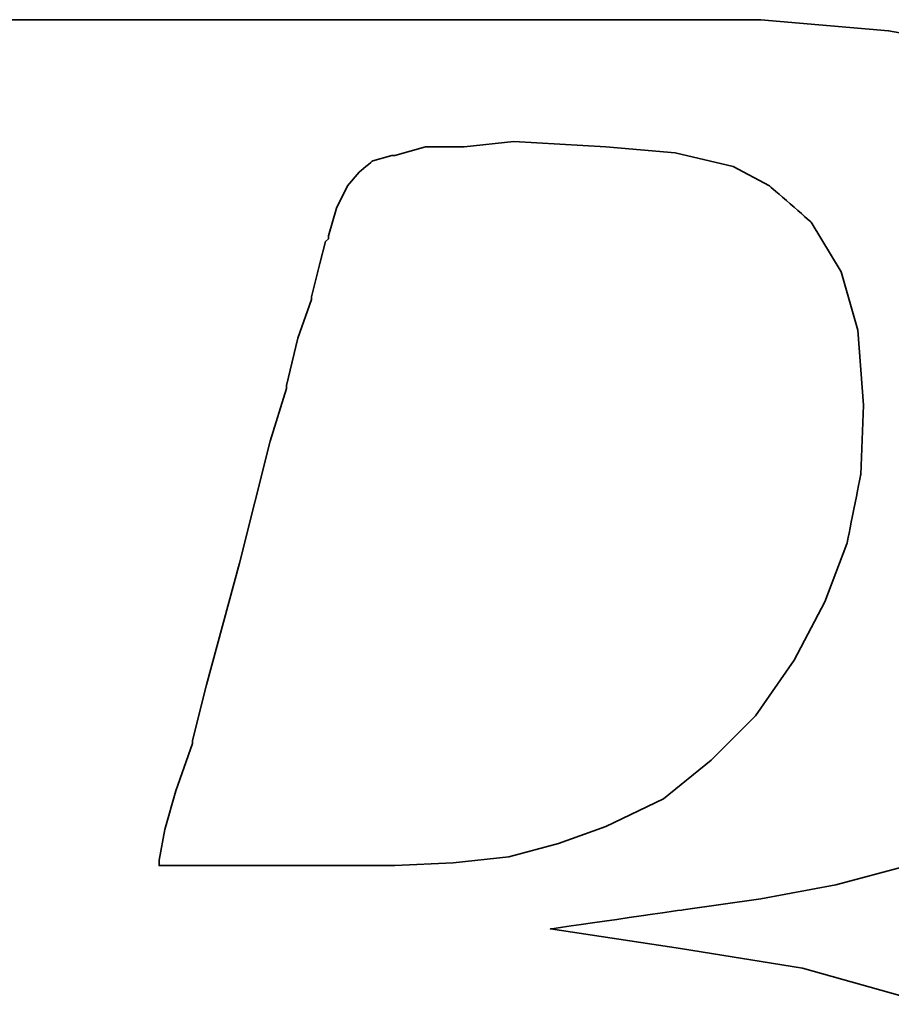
# Model space of a CAD drawing. Header units: millimetres. Extents: x 21 to 337, y -32 to 64.
# Tile 30 of 50: x 257.102 to 257.927, y -2.156 to -1.224. Entities that reach past the tile are written whole.
import ezdxf

# ---------------------------------------------------------------- set-up
doc = ezdxf.new("R2010")
doc.units = ezdxf.units.MM
doc.header["$LTSCALE"] = 0.15
doc.layers.add('DIM', color=4, linetype='CONTINUOUS')
doc.layers.add('layer 1', color=7, linetype='CONTINUOUS')

# ---------------------------------------------------------------- blocks, each defined once
blk = doc.blocks.new('TBI MOTION logo(完整正式版)')
at = {"layer": 'layer 1', "color": 22, "lineweight": 35}
for points, knots in [([(-64.65375, -6.86375), (-64.65375, -6.86375), (-64.84375, -7.29625), (-64.84375, -7.29625), (-64.84375, -7.29625), (-64.84375, -7.29625), (-64.86875, -7.34375), (-64.86875, -7.34375), (-64.86875, -7.34375), (-64.86875, -7.34375), (-64.86875, -7.36875), (-64.86875, -7.36875), (-64.86875, -7.36875), (-64.86875, -7.36875), (-65.15375, -7.65375), (-65.15375, -7.65375), (-65.15375, -7.65375), (-65.15375, -7.65375), (-65.17875, -7.65375), (-65.17875, -7.65375), (-65.17875, -7.65375), (-65.17875, -7.65375), (-65.20375, -7.67875), (-65.20375, -7.67875), (-65.20375, -7.67875), (-65.20375, -7.67875), (-65.58875, -7.87125), (-65.58875, -7.87125), (-65.58875, -7.87125), (-65.58875, -7.87125), (-65.63375, -7.87125), (-65.63375, -7.87125), (-65.63375, -7.87125), (-65.63375, -7.87125), (-65.65875, -7.89375), (-65.65875, -7.89375), (-65.65875, -7.89375), (-65.65875, -7.89375), (-66.09375, -7.94375), (-66.09375, -7.94375), (-66.09375, -7.94375), (-66.09375, -7.94375), (-66.11375, -7.94375), (-66.11375, -7.94375), (-66.11375, -7.94375), (-66.11375, -7.94375), (-66.16375, -7.94375), (-66.16375, -7.94375), (-66.16375, -7.94375), (-66.16375, -7.94375), (-66.30875, -7.94375), (-66.30875, -7.94375), (-66.30875, -7.94375), (-66.30875, -7.94375), (-66.69375, -7.94375), (-66.69375, -7.94375), (-66.69375, -7.94375), (-66.69375, -7.94375), (-67.07375, -7.94375), (-67.07375, -7.94375), (-67.07375, -7.94375), (-67.07375, -7.94375), (-67.12375, -7.94375), (-67.12375, -7.94375), (-67.12375, -7.94375), (-67.12375, -7.94375), (-67.12375, -7.96625), (-67.12375, -7.96625), (-67.12375, -7.96625), (-67.12375, -7.96625), (-67.14875, -7.99125), (-67.14875, -7.99125), (-67.14875, -7.99125), (-67.14875, -7.99125), (-67.24375, -8.34875), (-67.24375, -8.34875), (-67.24375, -8.34875), (-67.24375, -8.34875), (-67.31375, -8.68625), (-67.31375, -8.68625), (-67.31375, -8.68625), (-67.31375, -8.68625), (-67.26875, -8.68625), (-67.26875, -8.68625), (-67.26875, -8.68625), (-67.26875, -8.68625), (-67.07375, -8.68625), (-67.07375, -8.68625), (-67.07375, -8.68625), (-67.07375, -8.68625), (-66.54875, -8.68625), (-66.54875, -8.68625), (-66.54875, -8.68625), (-66.54875, -8.68625), (-65.82625, -8.68625), (-65.82625, -8.68625), (-65.82625, -8.68625), (-65.82625, -8.68625), (-65.01375, -8.68625), (-65.01375, -8.68625), (-65.01375, -8.68625), (-65.01375, -8.68625), (-64.05375, -8.68625), (-64.05375, -8.68625), (-64.05375, -8.68625), (-64.05375, -8.68625), (-62.08375, -8.68625), (-62.08375, -8.68625), (-62.08375, -8.68625), (-62.08375, -8.68625), (-60.06875, -8.68625), (-60.06875, -8.68625), (-60.06875, -8.68625), (-60.06875, -8.68625), (-59.10875, -8.68625), (-59.10875, -8.68625), (-59.10875, -8.68625), (-59.10875, -8.68625), (-58.29375, -8.68625), (-58.29375, -8.68625), (-58.29375, -8.68625), (-58.29375, -8.68625), (-57.57375, -8.68625), (-57.57375, -8.68625), (-57.57375, -8.68625), (-57.57375, -8.68625), (-57.04875, -8.68625), (-57.04875, -8.68625), (-57.04875, -8.68625), (-57.04875, -8.68625), (-56.85375, -8.68625), (-56.85375, -8.68625), (-56.85375, -8.68625), (-56.85375, -8.68625), (-56.70875, -8.68625), (-56.70875, -8.68625), (-56.70875, -8.68625), (-56.70875, -8.68625), (-56.61375, -8.68625), (-56.61375, -8.68625), (-56.61375, -8.68625), (-56.61375, -8.68625), (-56.56875, -8.68625), (-56.56875, -8.68625), (-56.56875, -8.68625), (-56.56875, -8.68625), (-55.65375, -8.63875), (-55.65375, -8.63875), (-55.65375, -8.63875), (-55.65375, -8.63875), (-54.76875, -8.51875), (-54.76875, -8.51875), (-54.76875, -8.51875), (-54.76875, -8.51875), (-53.90375, -8.30375), (-53.90375, -8.30375), (-53.90375, -8.30375), (-53.90375, -8.30375), (-53.08875, -8.03875), (-53.08875, -8.03875), (-53.08875, -8.03875), (-53.08875, -8.03875), (-52.34375, -7.65375), (-52.34375, -7.65375), (-52.34375, -7.65375), (-52.34375, -7.65375), (-51.69875, -7.29625), (-51.69875, -7.29625), (-51.69875, -7.29625), (-51.69875, -7.29625), (-51.21875, -6.91125), (-51.21875, -6.91125), (-51.21875, -6.91125), (-51.21875, -6.91125), (-50.83375, -6.50375), (-50.83375, -6.50375), (-50.83375, -6.50375), (-50.83375, -6.50375), (-50.44875, -5.94875), (-50.44875, -5.94875), (-50.44875, -5.94875), (-50.44875, -5.94875), (-50.13875, -5.30375), (-50.13875, -5.30375), (-50.13875, -5.30375), (-50.13875, -5.30375), (-49.99375, -4.65375), (-49.99375, -4.65375), (-49.99375, -4.65375), (-49.99375, -4.65375), (-49.92375, -3.98375), (-49.92375, -3.98375), (-49.92375, -3.98375), (-49.92375, -3.98375), (-49.99375, -3.19374), (-49.99375, -3.19374), (-49.99375, -3.19374), (-49.99375, -3.19374), (-50.23374, -2.44874), (-50.23374, -2.44874), (-50.23374, -2.44874), (-50.23374, -2.44874), (-50.59375, -1.87374), (-50.59375, -1.87374), (-50.59375, -1.87374), (-50.59375, -1.87374), (-51.09875, -1.31874), (-51.09875, -1.31874), (-51.09875, -1.31874), (-51.09875, -1.31874), (-51.74375, -0.81875), (-51.74375, -0.81875), (-51.74375, -0.81875), (-51.74375, -0.81875), (-52.53875, -0.48125), (-52.53875, -0.48125), (-52.53875, -0.48125), (-52.53875, -0.48125), (-53.47375, -0.21875), (-53.47375, -0.21875), (-53.47375, -0.21875), (-53.47375, -0.21875), (-54.52875, -0.04874), (-54.52875, -0.04874), (-54.52875, -0.04874), (-54.52875, -0.04874), (-55.65375, 0.12125), (-55.65375, 0.12125), (-55.65375, 0.12125), (-55.65375, 0.12125), (-54.50375, 0.28624), (-54.50375, 0.28624), (-54.50375, 0.28624), (-54.50375, 0.28624), (-53.83375, 0.38124), (-53.83375, 0.38124), (-53.83375, 0.38124), (-53.83375, 0.38124), (-53.18375, 0.50125), (-53.18375, 0.50125), (-53.18375, 0.50125), (-53.18375, 0.50125), (-52.55875, 0.66874), (-52.55875, 0.66874), (-52.55875, 0.66874), (-52.55875, 0.66874), (-52.03375, 0.86124), (-52.03375, 0.86124), (-52.03375, 0.86124), (-52.03375, 0.86124), (-51.50374, 1.03124), (-51.50374, 1.03124), (-51.50374, 1.03124), (-51.50374, 1.03124), (-51.09875, 1.27125), (-51.09875, 1.27125), (-51.09875, 1.27125), (-51.09875, 1.27125), (-50.71375, 1.48624), (-50.71375, 1.48624), (-50.71375, 1.48624), (-50.71375, 1.48624), (-50.37625, 1.77625), (-50.37625, 1.77625), (-50.37625, 1.77625), (-50.37625, 1.77625), (-49.82375, 2.37625), (-49.82375, 2.37625), (-49.82375, 2.37625), (-49.82375, 2.37625), (-49.41875, 2.99625), (-49.41875, 2.99625), (-49.41875, 2.99625), (-49.41875, 2.99625), (-49.22375, 3.76625), (-49.22375, 3.76625), (-49.22375, 3.76625), (-49.22375, 3.76625), (-49.15375, 4.50874), (-49.15375, 4.50874), (-49.15375, 4.50874), (-49.15375, 4.50874), (-49.20375, 5.25125), (-49.20375, 5.25125), (-49.20375, 5.25125), (-49.20375, 5.25125), (-49.41875, 5.92625), (-49.41875, 5.92625), (-49.41875, 5.92625), (-49.41875, 5.92625), (-49.77875, 6.47625), (-49.77875, 6.47625), (-49.77875, 6.47625), (-49.77875, 6.47625), (-50.33125, 7.02624), (-50.33125, 7.02624), (-50.33125, 7.02624), (-50.33125, 7.02624), (-51.00125, 7.43625), (-51.00125, 7.43625), (-51.00125, 7.43625), (-51.00125, 7.43625), (-51.79375, 7.72625), (-51.79375, 7.72625), (-51.79375, 7.72625), (-51.79375, 7.72625), (-52.72875, 7.89124), (-52.72875, 7.89124), (-52.72875, 7.89124), (-52.72875, 7.89124), (-53.83375, 7.98625), (-53.83375, 7.98625), (-53.83375, 7.98625), (-53.83375, 7.98625), (-53.92875, 7.98625), (-53.92875, 7.98625), (-53.92875, 7.98625), (-53.92875, 7.98625), (-54.26375, 7.98625), (-54.26375, 7.98625), (-54.26375, 7.98625), (-54.26375, 7.98625), (-54.74375, 7.98625), (-54.74375, 7.98625), (-54.74375, 7.98625), (-54.74375, 7.98625), (-55.36875, 7.98625), (-55.36875, 7.98625), (-55.36875, 7.98625), (-55.36875, 7.98625), (-56.13375, 7.98625), (-56.13375, 7.98625), (-56.13375, 7.98625), (-56.13375, 7.98625), (-56.94875, 7.98625), (-56.94875, 7.98625), (-56.94875, 7.98625), (-56.94875, 7.98625), (-58.77625, 7.98625), (-58.77625, 7.98625), (-58.77625, 7.98625), (-58.77625, 7.98625), (-60.59875, 7.98625), (-60.59875, 7.98625), (-60.59875, 7.98625), (-60.59875, 7.98625), (-61.41375, 7.98625), (-61.41375, 7.98625), (-61.41375, 7.98625), (-61.41375, 7.98625), (-62.17875, 7.98625), (-62.17875, 7.98625), (-62.17875, 7.98625), (-62.17875, 7.98625), (-62.80375, 7.98625), (-62.80375, 7.98625), (-62.80375, 7.98625), (-62.80375, 7.98625), (-63.30625, 7.98625), (-63.30625, 7.98625), (-63.30625, 7.98625), (-63.30625, 7.98625), (-63.57375, 7.98625), (-63.57375, 7.98625), (-63.57375, 7.98625), (-63.57375, 7.98625), (-63.57375, 7.96375), (-63.57375, 7.96375), (-63.57375, 7.96375), (-63.57375, 7.96375), (-63.59875, 7.94125), (-63.59875, 7.94125), (-63.59875, 7.94125), (-63.59875, 7.94125), (-63.69375, 7.55625), (-63.69375, 7.55625), (-63.69375, 7.55625), (-63.69375, 7.55625), (-63.76375, 7.24624), (-63.76375, 7.24624), (-63.76375, 7.24624), (-63.76375, 7.24624), (-63.23875, 7.24624), (-63.23875, 7.24624), (-63.23875, 7.24624), (-63.23875, 7.24624), (-62.75875, 7.24624), (-62.75875, 7.24624), (-62.75875, 7.24624), (-62.75875, 7.24624), (-62.61125, 7.24624), (-62.61125, 7.24624), (-62.61125, 7.24624), (-62.61125, 7.24624), (-62.56625, 7.24624), (-62.56625, 7.24624), (-62.56625, 7.24624), (-62.56625, 7.24624), (-62.22875, 7.24624), (-62.22875, 7.24624), (-62.22875, 7.24624), (-62.22875, 7.24624), (-62.20375, 7.24624), (-62.20375, 7.24624), (-62.20375, 7.24624), (-62.20375, 7.24624), (-62.17875, 7.21875), (-62.17875, 7.21875), (-62.17875, 7.21875), (-62.17875, 7.21875), (-61.96375, 7.17125), (-61.96375, 7.17125), (-61.96375, 7.17125), (-61.96375, 7.17125), (-61.72375, 7.12624), (-61.72375, 7.12624), (-61.72375, 7.12624), (-61.72375, 7.12624), (-61.70375, 7.12624), (-61.70375, 7.12624), (-61.70375, 7.12624), (-61.70375, 7.12624), (-61.55875, 7.07624), (-61.55875, 7.07624), (-61.55875, 7.07624), (-61.55875, 7.07624), (-61.50875, 7.07624), (-61.50875, 7.07624), (-61.50875, 7.07624), (-61.50875, 7.07624), (-61.48375, 7.02624), (-61.48375, 7.02624), (-61.48375, 7.02624), (-61.48375, 7.02624), (-61.31875, 6.83375), (-61.31875, 6.83375), (-61.31875, 6.83375), (-61.31875, 6.83375), (-61.29375, 6.81125), (-61.29375, 6.81125), (-61.29375, 6.81125), (-61.29375, 6.81125), (-61.29375, 6.78625), (-61.29375, 6.78625), (-61.29375, 6.78625), (-61.29375, 6.78625), (-61.19875, 6.50124), (-61.19875, 6.50124), (-61.19875, 6.50124), (-61.19875, 6.50124), (-61.17375, 6.45124), (-61.17375, 6.45124), (-61.17375, 6.45124), (-61.17375, 6.45124), (-61.19875, 6.40625), (-61.19875, 6.40625), (-61.19875, 6.40625), (-61.19875, 6.40625), (-61.26875, 5.99624), (-61.26875, 5.99624), (-61.26875, 5.99624), (-61.26875, 5.99624), (-61.26875, 5.85125), (-61.26875, 5.85125), (-61.26875, 5.85125), (-61.26875, 5.85125), (-61.26875, 5.82625), (-61.26875, 5.82625), (-61.26875, 5.82625), (-61.26875, 5.82625), (-61.29375, 5.80625), (-61.29375, 5.80625), (-61.29375, 5.80625), (-61.29375, 5.80625), (-61.34125, 5.66125), (-61.34125, 5.66125), (-61.34125, 5.66125), (-61.34125, 5.66125), (-61.41375, 5.44625), (-61.41375, 5.44625), (-61.41375, 5.44625), (-61.41375, 5.44625), (-61.48375, 5.15625), (-61.48375, 5.15625), (-61.48375, 5.15625), (-61.48375, 5.15625), (-61.58375, 4.82124), (-61.58375, 4.82124), (-61.58375, 4.82124), (-61.58375, 4.82124), (-61.79875, 4.00375), (-61.79875, 4.00375), (-61.79875, 4.00375), (-61.79875, 4.00375), (-62.05875, 2.99625), (-62.05875, 2.99625), (-62.05875, 2.99625), (-62.05875, 2.99625), (-62.34875, 1.91625), (-62.34875, 1.91625), (-62.34875, 1.91625), (-62.34875, 1.91625), (-62.97375, -0.41124), (-62.97375, -0.41124), (-62.97375, -0.41124), (-62.97375, -0.41124), (-63.59875, -2.75875), (-63.59875, -2.75875), (-63.59875, -2.75875), (-63.59875, -2.75875), (-63.88375, -3.86374), (-63.88375, -3.86374), (-63.88375, -3.86374), (-63.88375, -3.86374), (-64.14875, -4.82374), (-64.14875, -4.82374), (-64.14875, -4.82374), (-64.14875, -4.82374), (-64.36375, -5.64125), (-64.36375, -5.64125), (-64.36375, -5.64125), (-64.36375, -5.64125), (-64.43625, -5.97625), (-64.43625, -5.97625), (-64.43625, -5.97625), (-64.43625, -5.97625), (-64.50875, -6.28625), (-64.50875, -6.28625), (-64.50875, -6.28625), (-64.50875, -6.28625), (-64.50875, -6.30875), (-64.50875, -6.30875), (-64.50875, -6.30875), (-64.50875, -6.30875), (-64.57875, -6.50375), (-64.57875, -6.50375), (-64.57875, -6.50375), (-64.57875, -6.50375), (-64.62875, -6.69625), (-64.62875, -6.69625), (-64.62875, -6.69625), (-64.62875, -6.69625), (-64.62875, -6.76875), (-64.62875, -6.76875), (-64.62875, -6.76875), (-64.62875, -6.76875), (-64.62875, -6.81375), (-64.62875, -6.81375), (-64.62875, -6.81375), (-64.62875, -6.81375), (-64.62875, -6.83875), (-64.62875, -6.83875), (-64.62875, -6.83875), (-64.62875, -6.83875), (-64.65375, -6.86375), (-64.65375, -6.86375)], [0, 0, 0, 0, 0.0071942, 0.0071942, 0.0071942, 0.0071943, 0.0143885, 0.0143885, 0.0143885, 0.0143885, 0.0215827, 0.0215827, 0.0215827, 0.0215827, 0.028777, 0.028777, 0.028777, 0.028777, 0.0359712, 0.0359712, 0.0359712, 0.0359712, 0.0431655, 0.0431655, 0.0431655, 0.0431655, 0.0503597, 0.0503597, 0.0503597, 0.0503597, 0.057554, 0.057554, 0.057554, 0.057554, 0.0647482, 0.0647482, 0.0647482, 0.0647482, 0.0719424, 0.0719424, 0.0719424, 0.0719425, 0.0791367, 0.0791367, 0.0791367, 0.0791367, 0.0863309, 0.0863309, 0.0863309, 0.0863309, 0.0935252, 0.0935252, 0.0935252, 0.0935252, 0.1007194, 0.1007194, 0.1007194, 0.1007194, 0.1079137, 0.1079137, 0.1079137, 0.1079137, 0.1151079, 0.1151079, 0.1151079, 0.1151079, 0.1223022, 0.1223022, 0.1223022, 0.1223022, 0.1294964, 0.1294964, 0.1294964, 0.1294964, 0.1366906, 0.1366906, 0.1366906, 0.1366907, 0.1438849, 0.1438849, 0.1438849, 0.1438849, 0.1510791, 0.1510791, 0.1510791, 0.1510791, 0.1582734, 0.1582734, 0.1582734, 0.1582734, 0.1654676, 0.1654676, 0.1654676, 0.1654676, 0.1726619, 0.1726619, 0.1726619, 0.1726619, 0.1798561, 0.1798561, 0.1798561, 0.1798561, 0.1870504, 0.1870504, 0.1870504, 0.1870504, 0.1942446, 0.1942446, 0.1942446, 0.1942446, 0.2014388, 0.2014388, 0.2014388, 0.2014389, 0.2086331, 0.2086331, 0.2086331, 0.2086331, 0.2158273, 0.2158273, 0.2158273, 0.2158273, 0.2230216, 0.2230216, 0.2230216, 0.2230216, 0.2302158, 0.2302158, 0.2302158, 0.2302158, 0.2374101, 0.2374101, 0.2374101, 0.2374101, 0.2446043, 0.2446043, 0.2446043, 0.2446043, 0.2517986, 0.2517986, 0.2517986, 0.2517986, 0.2589928, 0.2589928, 0.2589928, 0.2589928, 0.2661871, 0.2661871, 0.2661871, 0.2661871, 0.2733813, 0.2733813, 0.2733813, 0.2733813, 0.2805755, 0.2805755, 0.2805755, 0.2805755, 0.2877698, 0.2877698, 0.2877698, 0.2877698, 0.294964, 0.294964, 0.294964, 0.294964, 0.3021583, 0.3021583, 0.3021583, 0.3021583, 0.3093525, 0.3093525, 0.3093525, 0.3093525, 0.3165468, 0.3165468, 0.3165468, 0.3165468, 0.323741, 0.323741, 0.323741, 0.323741, 0.3309353, 0.3309353, 0.3309353, 0.3309353, 0.3381295, 0.3381295, 0.3381295, 0.3381295, 0.3453237, 0.3453237, 0.3453237, 0.3453238, 0.352518, 0.352518, 0.352518, 0.352518, 0.3597122, 0.3597122, 0.3597122, 0.3597122, 0.3669065, 0.3669065, 0.3669065, 0.3669065, 0.3741007, 0.3741007, 0.3741007, 0.3741007, 0.381295, 0.381295, 0.381295, 0.381295, 0.3884892, 0.3884892, 0.3884892, 0.3884892, 0.3956835, 0.3956835, 0.3956835, 0.3956835, 0.4028777, 0.4028777, 0.4028777, 0.4028777, 0.4100719, 0.4100719, 0.4100719, 0.410072, 0.4172662, 0.4172662, 0.4172662, 0.4172662, 0.4244604, 0.4244604, 0.4244604, 0.4244604, 0.4316547, 0.4316547, 0.4316547, 0.4316547, 0.4388489, 0.4388489, 0.4388489, 0.4388489, 0.4460432, 0.4460432, 0.4460432, 0.4460432, 0.4532374, 0.4532374, 0.4532374, 0.4532374, 0.4604317, 0.4604317, 0.4604317, 0.4604317, 0.4676259, 0.4676259, 0.4676259, 0.4676259, 0.4748201, 0.4748201, 0.4748201, 0.4748202, 0.4820144, 0.4820144, 0.4820144, 0.4820144, 0.4892086, 0.4892086, 0.4892086, 0.4892086, 0.4964029, 0.4964029, 0.4964029, 0.4964029, 0.5035971, 0.5035971, 0.5035971, 0.5035971, 0.5107914, 0.5107914, 0.5107914, 0.5107914, 0.5179856, 0.5179856, 0.5179856, 0.5179856, 0.5251799, 0.5251799, 0.5251799, 0.5251799, 0.5323741, 0.5323741, 0.5323741, 0.5323741, 0.5395683, 0.5395683, 0.5395683, 0.5395684, 0.5467626, 0.5467626, 0.5467626, 0.5467626, 0.5539568, 0.5539568, 0.5539568, 0.5539568, 0.5611511, 0.5611511, 0.5611511, 0.5611511, 0.5683453, 0.5683453, 0.5683453, 0.5683453, 0.5755396, 0.5755396, 0.5755396, 0.5755396, 0.5827338, 0.5827338, 0.5827338, 0.5827338, 0.5899281, 0.5899281, 0.5899281, 0.5899281, 0.5971223, 0.5971223, 0.5971223, 0.5971223, 0.6043165, 0.6043165, 0.6043165, 0.6043166, 0.6115108, 0.6115108, 0.6115108, 0.6115108, 0.618705, 0.618705, 0.618705, 0.618705, 0.6258993, 0.6258993, 0.6258993, 0.6258993, 0.6330935, 0.6330935, 0.6330935, 0.6330935, 0.6402878, 0.6402878, 0.6402878, 0.6402878, 0.647482, 0.647482, 0.647482, 0.647482, 0.6546763, 0.6546763, 0.6546763, 0.6546763, 0.6618705, 0.6618705, 0.6618705, 0.6618705, 0.6690647, 0.6690647, 0.6690647, 0.6690648, 0.676259, 0.676259, 0.676259, 0.676259, 0.6834532, 0.6834532, 0.6834532, 0.6834532, 0.6906475, 0.6906475, 0.6906475, 0.6906475, 0.6978417, 0.6978417, 0.6978417, 0.6978417, 0.705036, 0.705036, 0.705036, 0.705036, 0.7122302, 0.7122302, 0.7122302, 0.7122302, 0.7194245, 0.7194245, 0.7194245, 0.7194245, 0.7266187, 0.7266187, 0.7266187, 0.7266187, 0.7338129, 0.7338129, 0.7338129, 0.733813, 0.7410072, 0.7410072, 0.7410072, 0.7410072, 0.7482014, 0.7482014, 0.7482014, 0.7482014, 0.7553957, 0.7553957, 0.7553957, 0.7553957, 0.7625899, 0.7625899, 0.7625899, 0.7625899, 0.7697842, 0.7697842, 0.7697842, 0.7697842, 0.7769784, 0.7769784, 0.7769784, 0.7769784, 0.7841727, 0.7841727, 0.7841727, 0.7841727, 0.7913669, 0.7913669, 0.7913669, 0.7913669, 0.7985612, 0.7985612, 0.7985612, 0.7985612, 0.8057554, 0.8057554, 0.8057554, 0.8057554, 0.8129496, 0.8129496, 0.8129496, 0.8129497, 0.8201439, 0.8201439, 0.8201439, 0.8201439, 0.8273381, 0.8273381, 0.8273381, 0.8273381, 0.8345324, 0.8345324, 0.8345324, 0.8345324, 0.8417266, 0.8417266, 0.8417266, 0.8417266, 0.8489209, 0.8489209, 0.8489209, 0.8489209, 0.8561151, 0.8561151, 0.8561151, 0.8561151, 0.8633094, 0.8633094, 0.8633094, 0.8633094, 0.8705036, 0.8705036, 0.8705036, 0.8705036, 0.8776978, 0.8776978, 0.8776978, 0.8776979, 0.8848921, 0.8848921, 0.8848921, 0.8848921, 0.8920863, 0.8920863, 0.8920863, 0.8920863, 0.8992806, 0.8992806, 0.8992806, 0.8992806, 0.9064748, 0.9064748, 0.9064748, 0.9064748, 0.9136691, 0.9136691, 0.9136691, 0.9136691, 0.9208633, 0.9208633, 0.9208633, 0.9208633, 0.9280576, 0.9280576, 0.9280576, 0.9280576, 0.9352518, 0.9352518, 0.9352518, 0.9352518, 0.942446, 0.942446, 0.942446, 0.9424461, 0.9496403, 0.9496403, 0.9496403, 0.9496403, 0.9568345, 0.9568345, 0.9568345, 0.9568345, 0.9640288, 0.9640288, 0.9640288, 0.9640288, 0.971223, 0.971223, 0.971223, 0.971223, 0.9784173, 0.9784173, 0.9784173, 0.9784173, 0.9856115, 0.9856115, 0.9856115, 0.9856115, 0.9928058, 0.9928058, 0.9928058, 0.9928058, 1, 1, 1, 1]), ([(-57.50375, 6.35625), (-57.50375, 6.35625), (-57.57375, 6.11625), (-57.57375, 6.11625), (-57.57375, 6.11625), (-57.57375, 6.11625), (-57.57375, 6.09125), (-57.57375, 6.09125), (-57.57375, 6.09125), (-57.57375, 6.09125), (-57.59875, 6.06625), (-57.59875, 6.06625), (-57.59875, 6.06625), (-57.59875, 6.06625), (-57.64875, 5.87625), (-57.64875, 5.87625), (-57.64875, 5.87625), (-57.64875, 5.87625), (-57.71875, 5.58875), (-57.71875, 5.58875), (-57.71875, 5.58875), (-57.71875, 5.58875), (-57.71875, 5.56625), (-57.71875, 5.56625), (-57.71875, 5.56625), (-57.71875, 5.56625), (-57.83875, 5.23125), (-57.83875, 5.23125), (-57.83875, 5.23125), (-57.83875, 5.23125), (-57.93625, 4.82124), (-57.93625, 4.82124), (-57.93625, 4.82124), (-57.93625, 4.82124), (-57.93625, 4.79624), (-57.93625, 4.79624), (-57.93625, 4.79624), (-57.93625, 4.79624), (-58.07875, 4.34125), (-58.07875, 4.34125), (-58.07875, 4.34125), (-58.07875, 4.34125), (-58.34375, 3.28625), (-58.34375, 3.28625), (-58.34375, 3.28625), (-58.34375, 3.28625), (-58.62875, 2.23124), (-58.62875, 2.23124), (-58.62875, 2.23124), (-58.62875, 2.23124), (-58.74875, 1.75125), (-58.74875, 1.75125), (-58.74875, 1.75125), (-58.74875, 1.75125), (-58.74875, 1.72625), (-58.74875, 1.72625), (-58.74875, 1.72625), (-58.74875, 1.72625), (-58.89375, 1.31625), (-58.89375, 1.31625), (-58.89375, 1.31625), (-58.89375, 1.31625), (-58.98875, 0.98124), (-58.98875, 0.98124), (-58.98875, 0.98124), (-58.98875, 0.98124), (-59.03875, 0.71625), (-59.03875, 0.71625), (-59.03875, 0.71625), (-59.03875, 0.71625), (-59.03875, 0.66874), (-59.03875, 0.66874), (-59.03875, 0.66874), (-59.03875, 0.66874), (-58.91875, 0.66874), (-58.91875, 0.66874), (-58.91875, 0.66874), (-58.91875, 0.66874), (-58.53375, 0.66874), (-58.53375, 0.66874), (-58.53375, 0.66874), (-58.53375, 0.66874), (-58.10375, 0.66874), (-58.10375, 0.66874), (-58.10375, 0.66874), (-58.10375, 0.66874), (-57.66875, 0.66874), (-57.66875, 0.66874), (-57.66875, 0.66874), (-57.66875, 0.66874), (-57.33375, 0.66874), (-57.33375, 0.66874), (-57.33375, 0.66874), (-57.33375, 0.66874), (-57.09375, 0.66874), (-57.09375, 0.66874), (-57.09375, 0.66874), (-57.09375, 0.66874), (-56.99875, 0.66874), (-56.99875, 0.66874), (-56.99875, 0.66874), (-56.99875, 0.66874), (-56.49375, 0.69374), (-56.49375, 0.69374), (-56.49375, 0.69374), (-56.49375, 0.69374), (-56.01375, 0.74374), (-56.01375, 0.74374), (-56.01375, 0.74374), (-56.01375, 0.74374), (-55.58375, 0.86124), (-55.58375, 0.86124), (-55.58375, 0.86124), (-55.58375, 0.86124), (-55.17375, 1.00624), (-55.17375, 1.00624), (-55.17375, 1.00624), (-55.17375, 1.00624), (-54.67375, 1.24625), (-54.67375, 1.24625), (-54.67375, 1.24625), (-54.67375, 1.24625), (-54.26375, 1.58124), (-54.26375, 1.58124), (-54.26375, 1.58124), (-54.26375, 1.58124), (-53.87875, 1.96374), (-53.87875, 1.96374), (-53.87875, 1.96374), (-53.87875, 1.96374), (-53.54375, 2.44625), (-53.54375, 2.44625), (-53.54375, 2.44625), (-53.54375, 2.44625), (-53.27875, 2.95125), (-53.27875, 2.95125), (-53.27875, 2.95125), (-53.27875, 2.95125), (-53.08875, 3.45124), (-53.08875, 3.45124), (-53.08875, 3.45124), (-53.08875, 3.45124), (-52.96875, 4.05124), (-52.96875, 4.05124), (-52.96875, 4.05124), (-52.96875, 4.05124), (-52.94375, 4.65125), (-52.94375, 4.65125), (-52.94375, 4.65125), (-52.94375, 4.65125), (-52.99375, 5.30125), (-52.99375, 5.30125), (-52.99375, 5.30125), (-52.99375, 5.30125), (-53.13875, 5.80625), (-53.13875, 5.80625), (-53.13875, 5.80625), (-53.13875, 5.80625), (-53.39875, 6.23625), (-53.39875, 6.23625), (-53.39875, 6.23625), (-53.39875, 6.23625), (-53.75875, 6.54875), (-53.75875, 6.54875), (-53.75875, 6.54875), (-53.75875, 6.54875), (-54.07375, 6.71625), (-54.07375, 6.71625), (-54.07375, 6.71625), (-54.07375, 6.71625), (-54.57375, 6.83375), (-54.57375, 6.83375), (-54.57375, 6.83375), (-54.57375, 6.83375), (-55.17375, 6.88625), (-55.17375, 6.88625), (-55.17375, 6.88625), (-55.17375, 6.88625), (-55.96875, 6.93125), (-55.96875, 6.93125), (-55.96875, 6.93125), (-55.96875, 6.93125), (-56.39875, 6.88625), (-56.39875, 6.88625), (-56.39875, 6.88625), (-56.39875, 6.88625), (-56.42125, 6.88625), (-56.42125, 6.88625), (-56.42125, 6.88625), (-56.42125, 6.88625), (-56.73375, 6.88625), (-56.73375, 6.88625), (-56.73375, 6.88625), (-56.73375, 6.88625), (-56.99875, 6.81125), (-56.99875, 6.81125), (-56.99875, 6.81125), (-56.99875, 6.81125), (-57.02375, 6.81125), (-57.02375, 6.81125), (-57.02375, 6.81125), (-57.02375, 6.81125), (-57.18875, 6.76625), (-57.18875, 6.76625), (-57.18875, 6.76625), (-57.18875, 6.76625), (-57.30875, 6.66625), (-57.30875, 6.66625), (-57.30875, 6.66625), (-57.30875, 6.66625), (-57.40875, 6.54875), (-57.40875, 6.54875), (-57.40875, 6.54875), (-57.40875, 6.54875), (-57.50375, 6.35625), (-57.50375, 6.35625)], [0, 0, 0, 0, 0.0185185, 0.0185185, 0.0185185, 0.0185185, 0.037037, 0.037037, 0.037037, 0.037037, 0.0555556, 0.0555556, 0.0555556, 0.0555556, 0.0740741, 0.0740741, 0.0740741, 0.0740741, 0.0925926, 0.0925926, 0.0925926, 0.0925926, 0.1111111, 0.1111111, 0.1111111, 0.1111111, 0.1296296, 0.1296296, 0.1296296, 0.1296296, 0.1481481, 0.1481481, 0.1481481, 0.1481482, 0.1666667, 0.1666667, 0.1666667, 0.1666667, 0.1851852, 0.1851852, 0.1851852, 0.1851852, 0.2037037, 0.2037037, 0.2037037, 0.2037037, 0.2222222, 0.2222222, 0.2222222, 0.2222222, 0.2407407, 0.2407407, 0.2407407, 0.2407408, 0.2592593, 0.2592593, 0.2592593, 0.2592593, 0.2777778, 0.2777778, 0.2777778, 0.2777778, 0.2962963, 0.2962963, 0.2962963, 0.2962963, 0.3148148, 0.3148148, 0.3148148, 0.3148148, 0.3333333, 0.3333333, 0.3333333, 0.3333333, 0.3518519, 0.3518519, 0.3518519, 0.3518519, 0.3703704, 0.3703704, 0.3703704, 0.3703704, 0.3888889, 0.3888889, 0.3888889, 0.3888889, 0.4074074, 0.4074074, 0.4074074, 0.4074074, 0.4259259, 0.4259259, 0.4259259, 0.4259259, 0.4444444, 0.4444444, 0.4444444, 0.4444445, 0.462963, 0.462963, 0.462963, 0.462963, 0.4814815, 0.4814815, 0.4814815, 0.4814815, 0.5, 0.5, 0.5, 0.5, 0.5185185, 0.5185185, 0.5185185, 0.5185185, 0.537037, 0.537037, 0.537037, 0.537037, 0.5555556, 0.5555556, 0.5555556, 0.5555556, 0.5740741, 0.5740741, 0.5740741, 0.5740741, 0.5925926, 0.5925926, 0.5925926, 0.5925926, 0.6111111, 0.6111111, 0.6111111, 0.6111111, 0.6296296, 0.6296296, 0.6296296, 0.6296296, 0.6481481, 0.6481481, 0.6481481, 0.6481482, 0.6666667, 0.6666667, 0.6666667, 0.6666667, 0.6851852, 0.6851852, 0.6851852, 0.6851852, 0.7037037, 0.7037037, 0.7037037, 0.7037037, 0.7222222, 0.7222222, 0.7222222, 0.7222222, 0.7407407, 0.7407407, 0.7407407, 0.7407408, 0.7592593, 0.7592593, 0.7592593, 0.7592593, 0.7777778, 0.7777778, 0.7777778, 0.7777778, 0.7962963, 0.7962963, 0.7962963, 0.7962963, 0.8148148, 0.8148148, 0.8148148, 0.8148148, 0.8333333, 0.8333333, 0.8333333, 0.8333333, 0.8518519, 0.8518519, 0.8518519, 0.8518519, 0.8703704, 0.8703704, 0.8703704, 0.8703704, 0.8888889, 0.8888889, 0.8888889, 0.8888889, 0.9074074, 0.9074074, 0.9074074, 0.9074074, 0.9259259, 0.9259259, 0.9259259, 0.9259259, 0.9444444, 0.9444444, 0.9444444, 0.9444445, 0.962963, 0.962963, 0.962963, 0.962963, 0.9814815, 0.9814815, 0.9814815, 0.9814815, 1, 1, 1, 1])]:
    blk.add_open_spline(points, degree=3, knots=knots, dxfattribs=at)

msp = doc.modelspace()

# ---------------------------------------------------------------- block references
at = {"layer": 'DIM', "color": 0, "xscale": 0.1094605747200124, "yscale": 0.1094605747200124, "zscale": 0.1094605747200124}
msp.add_blockref('TBI MOTION logo(完整正式版)', (263.69594, -2.09778), dxfattribs=at)

doc.saveas('drawing.dxf')
